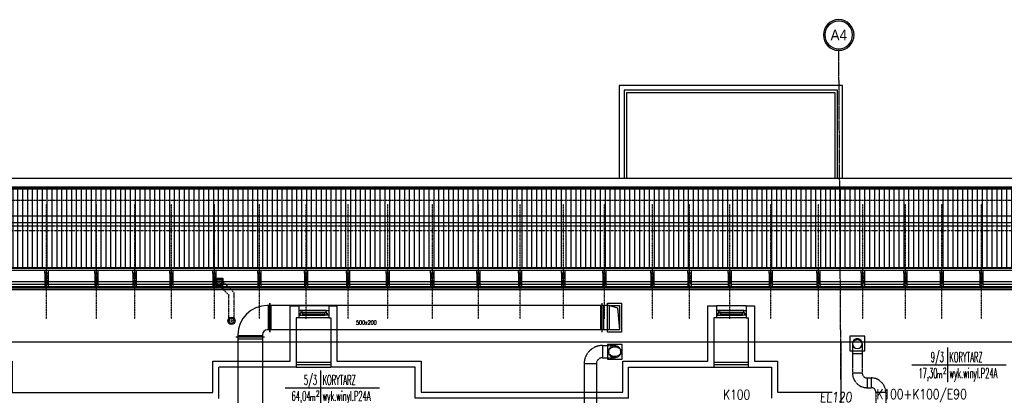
# Model space of a CAD drawing. Header units: inches. Extents: x -145354 to -97635, y 38777 to 78670.
# Tile 185 of 231: x -141192 to -139181, y 69804 to 70572. Entities that reach past the tile are written whole.
import ezdxf
from ezdxf.enums import TextEntityAlignment as Align

# ---------------------------------------------------------------- set-up
doc = ezdxf.new("R2010")
doc.units = ezdxf.units.IN
doc.header["$MEASUREMENT"] = 0
for name, pattern in [('00-inst$0$DASHDOT', [1, 0.5, -0.25, 0, -0.25]), ('CENTER', [2, 1.25, -0.25, 0.25, -0.25]), ('DASHDOT', [1, 0.5, -0.25, 0, -0.25]), ('DASHED', [0.75, 0.5, -0.25]), ('DASHED2', [0.375, 0.25, -0.125])]:
    doc.linetypes.add(name, pattern=pattern)
doc.layers.get('0').update_dxf_attribs({"color": 101})
for name, color, linetype in [('E-OPIS_POM', 6, 'Continuous'), ('E35', 6, 'Continuous'), ('E90_kor', 6, 'Continuous'), ('Fas-balustrada-widok', 64, 'Continuous'), ('Ins-kan', 54, 'Continuous'), ('Ins-ppoz-opis', 240, 'Continuous'), ('Ins-went', 141, 'Continuous'), ('Okn---okna', 5, 'Continuous'), ('Os-osie glowne', 8, 'CENTER'), ('Os-osie-opis', 8, 'Continuous'), ('piony_K_nr', 240, 'Continuous'), ('Pos-drewno', 22, 'Continuous'), ('Sc-cegla pelna', 32, 'Continuous'), ('Sc-drewno', 22, 'Continuous'), ('Sc-gk', 120, 'Continuous'), ('Sc-gk-hatch', 8, 'Continuous'), ('Sc-izolacja term-obrys', 132, 'Continuous'), ('W-idok', 9, 'Continuous'), ('W-otwor-strop', 126, 'Continuous'), ('wiezba_istn', 135, 'Continuous')]:
    doc.layers.add(name, color=color, linetype=linetype)
doc.styles.add('dwg_opis duży', font='ARIAL.TTF', dxfattribs={"width": 0.9})
doc.styles.add('KA wymiar', font='romans.shx', dxfattribs={"width": 0.6})
doc.styles.add('ROMANS', font='romans', dxfattribs={"width": 0.85})
doc.styles.add('tab-bud$0$ROMANS', font='romans', dxfattribs={"width": 0.7})
doc.styles.add('TYTUL2', font='ARIAL.TTF')
doc.linetypes.add('BATTING', pattern='A,0.0001,-0.1,[134,ltypeshp.shx,S=0.1,R=0,X=-0.1,Y=0],-0.2,[134,ltypeshp.shx,S=0.1,R=180,X=0.1,Y=0],-0.1', length=0.4001)
doc.linetypes.add('ZIGZAG', pattern='A,0.00254,-5.08,[131,ltypeshp.shx,S=5.08,R=0,X=-5.08,Y=0],-10.16,[131,ltypeshp.shx,S=5.08,R=180,X=5.08,Y=0],-5.08', length=20.32254)

# ---------------------------------------------------------------- blocks, each defined once
blk = doc.blocks.new('pow')
for p, q in [((0, 0.523), (0, -0.523)), ((-1.075, 0), (1.78, 0))]:
    blk.add_line(p, q)
at = {"style": 'KA wymiar', "width": 0.6}
for s, height, p in [('m', 0.21, (-0.333, -0.401)), ('2', 0.18, (-0.139, -0.27))]:
    blk.add_text(s, height=height, dxfattribs=at).set_placement(p)
at = {"style": 'KA wymiar'}
for tag, width, p in [('01', 0.7, (-0.131, 0.084)), ('000.00', 0.6, (-0.364, -0.401))]:
    blk.add_attdef(tag, text='', height=0.3, dxfattribs=dict(at, width=width)).set_placement(p, align=Align.RIGHT)
blk.add_attdef('POMIESZCZENIE', (0.071, 0.084), '', height=0.3, dxfattribs=at)
at = {"style": 'KA wymiar', "width": 0.8}
blk.add_attdef('POSADZKA', (0.071, -0.401), '', height=0.3, dxfattribs=at)
blk = doc.blocks.new('_gslkflhklgj')
at = {"linetype": '00-inst$0$DASHDOT', "ltscale": 5}
for p, q in [((7.5, 0), (-7.5, 0)), ((0, -7.5), (0, 7.5))]:
    blk.add_line(p, q, dxfattribs=at)
for radius in [7.5, 5.5]:
    blk.add_circle((0, 0), radius)
blk = doc.blocks.new('_opis_osi_liczbowy')
blk.add_hatch(color=256).paths.add_polyline_path([(32, 32), (32, 28.8, -1), (32, -28.8), (32, -32, 1)])
for radius in [32, 28.8]:
    blk.add_circle((32, 0), radius)
at = {"style": 'dwg_opis duży', "width": 0.9}
blk.add_attdef('AXNAMEH', text='', height=22.4, rotation=90, dxfattribs=at).set_placement((32, 0), align=Align.MIDDLE_CENTER)

msp = doc.modelspace()

# ---------------------------------------------------------------- hatches: boundary and pattern name
at = {"layer": 'W-idok', "ltscale": 4}
h = msp.add_hatch(dxfattribs=at)
h.set_pattern_fill('LINE', color=256, scale=80, angle=90, style=0)
h.set_pattern_definition([(90, (5564.211, -3863.414), (-10, 6e-16), [])])
h.paths.add_polyline_path([(-138364.33, 70225.53), (-142798.5, 70225.53), (-142633.39, 70064.35), (-138523.32, 70064.35)])

# ---------------------------------------------------------------- linework, layer by layer
at = {"layer": 'Fas-balustrada-widok'}
for points in [[(-139521.81, 70427.88), (-139957.61, 70427.88), (-139957.61, 70247.53)], [(-139526.81, 70422.88), (-139952.61, 70422.88), (-139952.61, 70247.53)], [(-139526.81, 70247.53), (-139526.81, 70422.88)], [(-139521.81, 70247.53), (-139521.81, 70427.88)]]:
    msp.add_lwpolyline(points, dxfattribs=at)
at = {"layer": 'Ins-kan', "linetype": 'DASHED2', "ltscale": 0.3}
for p, q in [((-140788.56, 70032.33), (-140765.17, 70008.94)), ((-140780.78, 70040.11), (-140754.17, 70013.5)), ((-140765.17, 69956.22), (-140765.17, 70008.94)), ((-140754.17, 69956.22), (-140754.17, 70013.5))]:
    msp.add_line(p, q, dxfattribs=at)
at = {"layer": 'Ins-ppoz-opis', "linetype": 'ZIGZAG', "ltscale": 0.03}
msp.add_line((-139514.73, 69913.42), (-139514.73, 69735.53), dxfattribs=at)
at = {"layer": 'Ins-went'}
for p, q in [((-140681.37, 69933.02), (-140681.37, 69992.02)), ((-140681.37, 69992.02), (-140681.37, 69933.02)), ((-140002.34, 69933.02), (-140002.34, 69992.02)), ((-140681.37, 69987.52), (-140686.37, 69987.52)), ((-140684.37, 69987.52), (-140684.37, 69937.52)), ((-139987.34, 69987.52), (-140681.37, 69987.52)), ((-140678.37, 69937.52), (-140678.37, 69987.52)), ((-140005.34, 69937.52), (-140005.34, 69987.52)), ((-139999.34, 69937.52), (-139999.34, 69987.52)), ((-139987.34, 69987.52), (-139971.34, 69982.52)), ((-139971.34, 69982.52), (-139967.34, 69937.52)), ((-140746.37, 69927.52), (-140746.37, 69922.52)), ((-140696.37, 69927.52), (-140696.37, 69922.52)), ((-140681.37, 69937.52), (-140686.37, 69937.52)), ((-139987.34, 69937.52), (-140681.37, 69937.52)), ((-140691.87, 69922.52), (-140750.87, 69922.52)), ((-140696.37, 69925.52), (-140746.37, 69925.52)), ((-140746.37, 69922.52, 2), (-140746.37, 69617.53, 2)), ((-140746.37, 69919.52), (-140696.37, 69919.52)), ((-140696.37, 69922.52, 2), (-140696.37, 69617.53, 2)), ((-140001.78, 69905.52), (-140001.78, 69880.52)), ((-139491.23, 69889.53, -1.99), (-139471.23, 69889.53, -1.99)), ((-140014.28, 69868.02), (-140039.28, 69868.02)), ((-139471.23, 69849.33, -1.99), (-139491.23, 69849.33, -1.99)), ((-139461.23, 69839.33, -1.99), (-139461.23, 69819.33, -1.99)), ((-139453.13, 69839.33, -1.99), (-139453.13, 69819.33, -1.99)), ((-139423.13, 69809.33, -1.99), (-139443.13, 69809.33, -1.99))]:
    msp.add_line(p, q, dxfattribs=at)
at = {"layer": 'Ins-went', "linetype": 'DASHED', "ltscale": 0.4}
for p, q in [((-139491.23, 69909.53, -1.99), (-139491.23, 69849.33, -1.99)), ((-139471.23, 69909.53, -1.99), (-139471.23, 69849.33, -1.99)), ((-140001.78, 69905.52), (-139977.08, 69905.52)), ((-140001.78, 69880.52), (-139977.08, 69880.52)), ((-139461.23, 69839.33, -1.99), (-139453.13, 69839.33, -1.99)), ((-139461.23, 69819.33, -1.99), (-139453.13, 69819.33, -1.99)), ((-139443.13, 69809.33, -1.99), (-139443.13, 69770.63, -1.99)), ((-139423.13, 69809.33, -1.99), (-139423.13, 69770.63, -1.99))]:
    msp.add_line(p, q, dxfattribs=at)
at = {"layer": 'Ins-went', "linetype": 'DASHED', "ltscale": 0.6}
for p, q in [((-140039.28, 69868.02), (-140039.28, 69727.86)), ((-140014.28, 69868.02), (-140014.28, 69727.86))]:
    msp.add_line(p, q, dxfattribs=at)
at = {"layer": 'Ins-went'}
for points in [[(-139991.84, 69992.02), (-139962.84, 69992.02), (-139962.84, 69933.02), (-139991.84, 69933.02)], [(-139987.34, 69987.52), (-139967.34, 69987.52), (-139967.34, 69937.52), (-139987.34, 69937.52)]]:
    msp.add_lwpolyline(points, close=True, dxfattribs=at)
at = {"layer": 'Ins-went', "linetype": 'DASHED2', "ltscale": 0.3}
msp.add_circle((-139976.78, 69893.02), 12.5, dxfattribs=at)
at = {"layer": 'Ins-went'}
for radius in [60, 10]:
    msp.add_arc((-140686.37, 69927.52), radius, 90, 180, dxfattribs=at)
at = {"layer": 'Ins-went', "linetype": 'DASHED', "ltscale": 0.6}
msp.add_arc((-140001.78, 69868.02), 37.5, 90, 180, dxfattribs=at)
at = {"layer": 'Ins-went', "linetype": 'DASHED', "ltscale": 0.4}
for centre, radius, start, end in [((-140001.78, 69868.02), 12.5, 90, 180), ((-139461.23, 69849.33, -1.99), 30, 180, 270), ((-139461.23, 69849.33, -1.99), 10, 180, 270), ((-139453.13, 69809.33, -1.99), 30, 0, 90), ((-139453.13, 69809.33, -1.99), 10, 0, 90)]:
    msp.add_arc(centre, radius, start, end, dxfattribs=at)
at = {"layer": 'Ins-went'}
for ratio, start_param, end_param in [(1, 0, 3.1415927), (1, 0, 3.1415927), (0.75, 0, 3.1415927), (1, 3.1415927, 6.2831853), (1, 3.1415927, 6.2831853)]:
    msp.add_ellipse((-139481.23, 69909.53, -2), major_axis=(10, 0), ratio=ratio, start_param=start_param, end_param=end_param, dxfattribs=at)
at = {"layer": 'Ins-went', "linetype": 'DASHED2', "ltscale": 0.3}
for start_param, end_param in [(3.1415927, 6.2831853), (0, 3.1415927)]:
    msp.add_ellipse((-139976.78, 69893.02), major_axis=(-12.5, 0), ratio=0.75, start_param=start_param, end_param=end_param, dxfattribs=at)
at = {"layer": 'Okn---okna'}
for p, q in [((-140566.02, 69977.53), (-140617.02, 69977.53)), ((-140614.02, 69973.53), (-140569.02, 69973.53)), ((-140614.02, 69970.53), (-140569.02, 69970.53)), ((-139713.02, 69977.53), (-139764.02, 69977.53)), ((-139761.02, 69973.53), (-139716.02, 69973.53)), ((-139761.02, 69970.53), (-139716.02, 69970.53)), ((-140614.02, 69967.53), (-140569.02, 69967.53)), ((-139761.02, 69967.53), (-139716.02, 69967.53))]:
    msp.add_line(p, q, dxfattribs=at)
for points in [[(-140617.02, 69977.53), (-140622.02, 69977.53), (-140622.02, 69967.53), (-140619.02, 69967.53), (-140619.02, 69971.53), (-140617.02, 69971.53)], [(-140614.02, 69973.53), (-140617.02, 69973.53), (-140617.02, 69971.53), (-140619.02, 69971.53), (-140619.02, 69967.53), (-140617.02, 69967.53), (-140614.02, 69967.53)], [(-140569.02, 69973.53), (-140566.02, 69973.53), (-140566.02, 69971.53), (-140564.02, 69971.53), (-140564.02, 69967.53), (-140566.02, 69967.53), (-140569.02, 69967.53)], [(-140566.02, 69977.53), (-140561.02, 69977.53), (-140561.02, 69967.53), (-140564.02, 69967.53), (-140564.02, 69971.53), (-140566.02, 69971.53)], [(-139764.02, 69977.53), (-139769.02, 69977.53), (-139769.02, 69967.53), (-139766.02, 69967.53), (-139766.02, 69971.53), (-139764.02, 69971.53)], [(-139761.02, 69973.53), (-139764.02, 69973.53), (-139764.02, 69971.53), (-139766.02, 69971.53), (-139766.02, 69967.53), (-139764.02, 69967.53), (-139761.02, 69967.53)], [(-139716.02, 69973.53), (-139713.02, 69973.53), (-139713.02, 69971.53), (-139711.02, 69971.53), (-139711.02, 69967.53), (-139713.02, 69967.53), (-139716.02, 69967.53)], [(-139713.02, 69977.53), (-139708.02, 69977.53), (-139708.02, 69967.53), (-139711.02, 69967.53), (-139711.02, 69971.53), (-139713.02, 69971.53)]]:
    msp.add_lwpolyline(points, close=True, dxfattribs=at)
at = {"layer": 'Os-osie glowne'}
msp.add_line((-139491.87, 66437.11), (-139519.07, 70509.53), dxfattribs=at)
msp.add_lwpolyline([(-143172.63, 70150.53), (-137984.11, 70150.53)], dxfattribs=at)
at = {"layer": 'Pos-drewno'}
for points in [[(-141133.64, 70025.66), (-141133.64, 70053.66), (-141140.64, 70053.66), (-141140.64, 70025.66)], [(-141031.73, 70025.66), (-141031.73, 70053.66), (-141038.73, 70053.66), (-141038.73, 70025.66)], [(-140953.73, 70025.66), (-140953.73, 70053.66), (-140960.73, 70053.66), (-140960.73, 70025.66)], [(-140878.73, 70025.66), (-140878.73, 70053.66), (-140885.73, 70053.66), (-140885.73, 70025.66)], [(-140790.73, 70025.66), (-140790.73, 70053.66), (-140797.73, 70053.66), (-140797.73, 70025.66)], [(-140698.73, 70025.66), (-140698.73, 70053.66), (-140705.73, 70053.66), (-140705.73, 70025.66)], [(-140603.73, 70025.66), (-140603.73, 70053.66), (-140610.73, 70053.66), (-140610.73, 70025.66)], [(-140517.73, 70025.66), (-140517.73, 70053.66), (-140524.73, 70053.66), (-140524.73, 70025.66)], [(-140436.73, 70025.66), (-140436.73, 70053.66), (-140443.73, 70053.66), (-140443.73, 70025.66)], [(-140345.73, 70025.66), (-140345.73, 70053.66), (-140352.73, 70053.66), (-140352.73, 70025.66)], [(-140251.73, 70025.66), (-140251.73, 70053.66), (-140258.73, 70053.66), (-140258.73, 70025.66)], [(-140166.19, 70025.66), (-140166.19, 70053.66), (-140173.19, 70053.66), (-140173.19, 70025.66)], [(-140078.19, 70025.66), (-140078.19, 70053.66), (-140085.19, 70053.66), (-140085.19, 70025.66)], [(-139994.19, 70025.66), (-139994.19, 70053.66), (-140001.19, 70053.66), (-140001.19, 70025.66)], [(-139896.19, 70025.66), (-139896.19, 70053.66), (-139903.19, 70053.66), (-139903.19, 70025.66)], [(-139820.19, 70025.66), (-139820.19, 70053.66), (-139827.19, 70053.66), (-139827.19, 70025.66)], [(-139738.19, 70025.66), (-139738.19, 70053.66), (-139745.19, 70053.66), (-139745.19, 70025.66)], [(-139738.19, 70025.66), (-139738.19, 70053.66), (-139745.19, 70053.66), (-139745.19, 70025.66)], [(-139654.19, 70025.66), (-139654.19, 70053.66), (-139661.19, 70053.66), (-139661.19, 70025.66)], [(-139654.19, 70025.66), (-139654.19, 70053.66), (-139661.19, 70053.66), (-139661.19, 70025.66)], [(-139557.19, 70025.66), (-139557.19, 70053.66), (-139564.19, 70053.66), (-139564.19, 70025.66)], [(-139466.19, 70025.66), (-139466.19, 70053.66), (-139473.19, 70053.66), (-139473.19, 70025.66)], [(-139379.19, 70025.66), (-139379.19, 70053.66), (-139386.19, 70053.66), (-139386.19, 70025.66)], [(-139305.19, 70025.66), (-139305.19, 70053.66), (-139312.19, 70053.66), (-139312.19, 70025.66)], [(-139224.19, 70025.66), (-139224.19, 70053.66), (-139231.19, 70053.66), (-139231.19, 70025.66)]]:
    msp.add_lwpolyline(points, close=True, dxfattribs=at)
at = {"layer": 'Sc-cegla pelna'}
for p, q in [((-140622.02, 69986.53), (-140622.02, 69962.53)), ((-140561.02, 69986.53), (-140561.02, 69962.53)), ((-139769.02, 69986.53), (-139769.02, 69962.53)), ((-139708.02, 69986.53), (-139708.02, 69962.53)), ((-139703.4, 69861.53), (-139703.4, 69962.53)), ((-140785.4, 69797.53), (-140785.4, 69861.53)), ((-139948.4, 69798.03), (-139948.4, 69861.53)), ((-139948.4, 69861.53), (-139774.4, 69861.53)), ((-139703.4, 69861.53), (-139656.4, 69861.53)), ((-139656.4, 69861.53), (-139656.4, 69798.03))]:
    msp.add_line(p, q, dxfattribs=at)
for points in [[(-141396.02, 69986.53), (-141379.4, 69986.53), (-141379.4, 69966.53), (-141379.4, 69873.53), (-141207.4, 69873.53), (-141207.4, 69809.53), (-140797.4, 69809.53), (-140797.4, 69873.53), (-140639.4, 69873.53), (-140639.4, 69986.53), (-140622.02, 69986.53)], [(-140561.02, 69986.53), (-140544.4, 69986.53), (-140544.4, 69873.53), (-140372.4, 69873.53), (-140372.4, 69810.03), (-139960.4, 69810.03), (-139960.4, 69873.53), (-139786.4, 69873.53), (-139786.4, 69986.53), (-139769.02, 69986.53)], [(-139708.02, 69986.53), (-139691.4, 69986.53), (-139691.4, 69873.53), (-139644.4, 69873.53), (-139644.4, 69810.03), (-139532.43, 69810.03)], [(-140622.02, 69962.53), (-140627.4, 69962.53), (-140627.4, 69861.53)], [(-140561.02, 69962.53), (-140556.4, 69962.53), (-140556.4, 69861.53)], [(-139769.02, 69962.53), (-139774.4, 69962.53), (-139774.4, 69861.53)], [(-139708.02, 69962.53), (-139703.4, 69962.53)], [(-140627.4, 69861.53), (-140785.4, 69861.53)], [(-139948.4, 69798.03), (-140384.4, 69798.03), (-140384.4, 69861.53), (-140556.4, 69861.53)]]:
    msp.add_lwpolyline(points, dxfattribs=at)
at = {"layer": 'Sc-drewno'}
for p, q in [((-138411.82, 70170.53), (-142749.88, 70170.53)), ((-138425.74, 70156.53), (-142735.79, 70156.53))]:
    msp.add_line(p, q, dxfattribs=at)
at = {"layer": 'Sc-gk'}
for p, q in [((-138557.91, 70022.66), (-142598.53, 70022.66)), ((-138560.91, 70019.66), (-142595.49, 70019.66)), ((-140627.4, 69871.53), (-140556.4, 69871.53)), ((-139774.4, 69871.53), (-139703.4, 69871.53)), ((-140627.4, 69861.53), (-140556.4, 69861.53)), ((-139774.4, 69861.53), (-139703.4, 69861.53))]:
    msp.add_line(p, q, dxfattribs=at)
at = {"layer": 'Sc-gk-hatch', "linetype": 'BATTING', "ltscale": 0.25}
for p, q in [((-139827.19, 70030.66), (-142440.72, 70030.66)), ((-139745.19, 70030.66), (-139820.19, 70030.66)), ((-139661.19, 70030.66), (-139738.19, 70030.66)), ((-139564.19, 70030.66), (-139654.19, 70030.66)), ((-139473.19, 70030.66), (-139557.19, 70030.66)), ((-139386.19, 70030.66), (-139466.19, 70030.66)), ((-139312.19, 70030.66), (-139379.19, 70030.66)), ((-139231.19, 70030.66), (-139305.19, 70030.66)), ((-139148.19, 70030.66), (-139224.19, 70030.66))]:
    msp.add_line(p, q, dxfattribs=at)
at = {"layer": 'Sc-gk-hatch', "linetype": 'BATTING', "ltscale": 0.22}
for p, q in [((-140627.4, 69866.53), (-140556.4, 69866.53)), ((-139774.4, 69866.53), (-139703.4, 69866.53))]:
    msp.add_line(p, q, dxfattribs=at)
at = {"layer": 'Sc-izolacja term-obrys'}
for p, q in [((-139827.19, 70035.66), (-142440.72, 70035.66)), ((-139745.19, 70035.66), (-139820.19, 70035.66)), ((-139661.19, 70035.66), (-139738.19, 70035.66)), ((-139564.19, 70035.66), (-139654.19, 70035.66)), ((-139473.19, 70035.66), (-139557.19, 70035.66)), ((-139386.19, 70035.66), (-139466.19, 70035.66)), ((-139312.19, 70035.66), (-139379.19, 70035.66)), ((-139231.19, 70035.66), (-139305.19, 70035.66)), ((-139148.19, 70035.66), (-139224.19, 70035.66)), ((-138554.91, 70025.66), (-142601.56, 70025.66))]:
    msp.add_line(p, q, dxfattribs=at)
at = {"layer": 'W-idok', "linetype": 'DASHDOT'}
for p, q in [((-141137.14, 69960.25), (-141137.14, 70194.84)), ((-141035.23, 69960.25), (-141035.23, 70194.84)), ((-140957.23, 69960.25), (-140957.23, 70194.84)), ((-140882.23, 69960.25), (-140882.23, 70194.84)), ((-140794.23, 69960.25), (-140794.23, 70194.84)), ((-140702.23, 69960.25), (-140702.23, 70194.84)), ((-140607.23, 69960.25), (-140607.23, 70194.84)), ((-140521.23, 69960.25), (-140521.23, 70194.84)), ((-140440.23, 69960.25), (-140440.23, 70194.84)), ((-140349.23, 69960.25), (-140349.23, 70194.84)), ((-140255.23, 69960.25), (-140255.23, 70194.84)), ((-140169.69, 69960.25), (-140169.69, 70194.84)), ((-140081.69, 69960.25), (-140081.69, 70194.84)), ((-139997.69, 69960.25), (-139997.69, 70194.84)), ((-139899.69, 69960.25), (-139899.69, 70194.84)), ((-139823.69, 69960.25), (-139823.69, 70194.84)), ((-139741.69, 69960.25), (-139741.69, 70194.84)), ((-139741.69, 69960.25), (-139741.69, 70194.84)), ((-139657.69, 69960.25), (-139657.69, 70194.84)), ((-139657.69, 69960.25), (-139657.69, 70194.84)), ((-139560.69, 69960.25), (-139560.69, 70194.84)), ((-139469.69, 69960.25), (-139469.69, 70194.84)), ((-139382.69, 69960.25), (-139382.69, 70194.84)), ((-139308.69, 69960.25), (-139308.69, 70194.84)), ((-139227.69, 69960.25), (-139227.69, 70194.84))]:
    msp.add_line(p, q, dxfattribs=at)
at = {"layer": 'W-idok', "linetype": 'DASHED'}
msp.add_line((-138441.66, 70140.53), (-142719.68, 70140.53), dxfattribs=at)
at = {"layer": 'W-idok'}
for p, q in [((-138517.72, 70062.85), (-142638.96, 70062.85)), ((-138521.72, 70058.85), (-142634.91, 70058.85)), ((-138523.32, 70064.35), (-142633.39, 70064.35))]:
    msp.add_line(p, q, dxfattribs=at)
for points in [[(-139511.81, 70437.88), (-139967.61, 70437.88), (-139967.61, 70247.53)], [(-139511.81, 70247.53), (-139511.81, 70437.88)], [(-141517.91, 67299.93), (-141519.53, 68969.03), (-139595.51, 68970.89), (-139597.98, 66625.95), (-138315.26, 66624.6), (-138335.24, 70247.53), (-142827.4, 70247.53), (-142803.21, 66627.79), (-141517.26, 66629.02), (-141517.86, 67246.63)], [(-141535.91, 67299.91), (-141537.55, 68987.01), (-139577.5, 68988.91), (-139579.96, 66643.93), (-138333.36, 66642.62), (-138353.15, 70229.53), (-142809.28, 70229.53), (-142785.33, 66645.8), (-141535.28, 66647.01), (-141535.86, 67246.61)], [(-141537.91, 67299.91), (-141539.55, 68989.01), (-139575.49, 68990.91), (-139577.96, 66645.93), (-138335.37, 66644.62), (-138355.13, 70227.53), (-142807.26, 70227.53), (-142783.35, 66647.81), (-141537.28, 66649.01), (-141537.86, 67246.61)], [(-141539.91, 67299.9), (-141541.55, 68991), (-139573.49, 68992.91), (-139575.96, 66647.93), (-138337.38, 66646.62), (-138357.12, 70225.53), (-142805.25, 70225.53), (-142781.36, 66649.81), (-141539.29, 66651), (-141539.86, 67246.61)], [(-140561.02, 69986.53), (-140622.02, 69986.53)], [(-139708.02, 69986.53), (-139769.02, 69986.53)], [(-140561.02, 69962.53), (-140622.02, 69962.53)], [(-139708.02, 69962.53), (-139769.02, 69962.53)], [(-142537.35, 69253.53), (-142537.35, 69913.42), (-138674.64, 69913.42), (-138674.64, 69503.53)]]:
    msp.add_lwpolyline(points, dxfattribs=at)
at = {"layer": 'W-idok', "linetype": 'DASHED2'}
msp.add_lwpolyline([(-141562.91, 67299.88), (-141564.57, 69013.98), (-139550.47, 69015.93), (-139552.93, 66670.91), (-138360.51, 66669.65), (-138380, 70202.53), (-142782.09, 70202.53), (-142758.51, 66672.83), (-141562.31, 66673.98), (-141562.86, 67246.59)], dxfattribs=at)
at = {"layer": 'W-otwor-strop', "linetype": 'Continuous'}
for points in [[(-140777.17, 70028.72), (-140792.17, 70028.72), (-140792.17, 70043.72), (-140777.17, 70043.72)], [(-139991.78, 69878.02), (-139961.78, 69878.02), (-139961.78, 69908.02), (-139991.78, 69908.02)]]:
    msp.add_lwpolyline(points, close=True, dxfattribs=at)
at = {"layer": 'W-otwor-strop', "linetype": 'Continuous', "elevation": -1.99}
msp.add_lwpolyline([(-139496.23, 69894.53), (-139466.23, 69894.53), (-139466.23, 69924.53), (-139496.23, 69924.53)], close=True, dxfattribs=at)
at = {"layer": 'wiezba_istn', "linetype": 'Continuous', "ltscale": 10}
for p, q in [((-141140.64, 70053.66), (-141140.64, 70058.85)), ((-141140.64, 70025.66), (-141133.64, 70053.66)), ((-141140.64, 70053.66), (-141133.64, 70025.66)), ((-141133.64, 70053.66), (-141133.64, 70058.85)), ((-141038.73, 70053.66), (-141038.73, 70058.85)), ((-141038.73, 70025.66), (-141031.73, 70053.66)), ((-141038.73, 70053.66), (-141031.73, 70025.66)), ((-141031.73, 70053.66), (-141031.73, 70058.85)), ((-140960.73, 70053.66), (-140960.73, 70058.85)), ((-140960.73, 70025.66), (-140953.73, 70053.66)), ((-140960.73, 70053.66), (-140953.73, 70025.66)), ((-140953.73, 70053.66), (-140953.73, 70058.85)), ((-140885.73, 70053.66), (-140885.73, 70058.85)), ((-140885.73, 70025.66), (-140878.73, 70053.66)), ((-140885.73, 70053.66), (-140878.73, 70025.66)), ((-140878.73, 70053.66), (-140878.73, 70058.85)), ((-140797.73, 70053.66), (-140797.73, 70058.85)), ((-140797.73, 70025.66), (-140790.73, 70053.66)), ((-140797.73, 70053.66), (-140790.73, 70025.66)), ((-140790.73, 70053.66), (-140790.73, 70058.85)), ((-140705.73, 70053.66), (-140705.73, 70058.85)), ((-140705.73, 70025.66), (-140698.73, 70053.66)), ((-140705.73, 70053.66), (-140698.73, 70025.66)), ((-140698.73, 70053.66), (-140698.73, 70058.85)), ((-140610.73, 70053.66), (-140610.73, 70058.85)), ((-140610.73, 70025.66), (-140603.73, 70053.66)), ((-140610.73, 70053.66), (-140603.73, 70025.66)), ((-140603.73, 70053.66), (-140603.73, 70058.85)), ((-140524.73, 70053.66), (-140524.73, 70058.85)), ((-140524.73, 70025.66), (-140517.73, 70053.66)), ((-140524.73, 70053.66), (-140517.73, 70025.66)), ((-140517.73, 70053.66), (-140517.73, 70058.85)), ((-140443.73, 70053.66), (-140443.73, 70058.85)), ((-140443.73, 70025.66), (-140436.73, 70053.66)), ((-140443.73, 70053.66), (-140436.73, 70025.66)), ((-140436.73, 70053.66), (-140436.73, 70058.85)), ((-140352.73, 70053.66), (-140352.73, 70058.85)), ((-140352.73, 70025.66), (-140345.73, 70053.66)), ((-140352.73, 70053.66), (-140345.73, 70025.66)), ((-140345.73, 70053.66), (-140345.73, 70058.85)), ((-140258.73, 70053.66), (-140258.73, 70058.85)), ((-140258.73, 70025.66), (-140251.73, 70053.66)), ((-140258.73, 70053.66), (-140251.73, 70025.66)), ((-140251.73, 70053.66), (-140251.73, 70058.85)), ((-140173.19, 70053.66), (-140173.19, 70058.85)), ((-140173.19, 70025.66), (-140166.19, 70053.66)), ((-140173.19, 70053.66), (-140166.19, 70025.66)), ((-140166.19, 70053.66), (-140166.19, 70058.85)), ((-140085.19, 70053.66), (-140085.19, 70058.85)), ((-140085.19, 70025.66), (-140078.19, 70053.66)), ((-140085.19, 70053.66), (-140078.19, 70025.66)), ((-140078.19, 70053.66), (-140078.19, 70058.85)), ((-140001.19, 70053.66), (-140001.19, 70058.85)), ((-140001.19, 70025.66), (-139994.19, 70053.66)), ((-140001.19, 70053.66), (-139994.19, 70025.66)), ((-139994.19, 70053.66), (-139994.19, 70058.85)), ((-139903.19, 70053.66), (-139903.19, 70058.85)), ((-139903.19, 70025.66), (-139896.19, 70053.66)), ((-139903.19, 70053.66), (-139896.19, 70025.66)), ((-139896.19, 70053.66), (-139896.19, 70058.85)), ((-139827.19, 70053.66), (-139827.19, 70058.86)), ((-139827.19, 70025.66), (-139820.19, 70053.66)), ((-139827.19, 70053.66), (-139820.19, 70025.66)), ((-139820.19, 70053.66), (-139820.19, 70058.86)), ((-139745.19, 70053.66), (-139745.19, 70058.86)), ((-139745.19, 70053.66), (-139745.19, 70058.86)), ((-139745.19, 70025.66), (-139738.19, 70053.66)), ((-139745.19, 70053.66), (-139738.19, 70025.66)), ((-139745.19, 70025.66), (-139738.19, 70053.66)), ((-139745.19, 70053.66), (-139738.19, 70025.66)), ((-139738.19, 70053.66), (-139738.19, 70058.86)), ((-139738.19, 70053.66), (-139738.19, 70058.86)), ((-139661.19, 70053.66), (-139661.19, 70058.86)), ((-139661.19, 70053.66), (-139661.19, 70058.85)), ((-139661.19, 70025.66), (-139654.19, 70053.66)), ((-139661.19, 70053.66), (-139654.19, 70025.66)), ((-139661.19, 70025.66), (-139654.19, 70053.66)), ((-139661.19, 70053.66), (-139654.19, 70025.66)), ((-139654.19, 70053.66), (-139654.19, 70058.86)), ((-139654.19, 70053.66), (-139654.19, 70058.85)), ((-139564.19, 70053.66), (-139564.19, 70058.86)), ((-139564.19, 70025.66), (-139557.19, 70053.66)), ((-139564.19, 70053.66), (-139557.19, 70025.66)), ((-139557.19, 70053.66), (-139557.19, 70058.86)), ((-139473.19, 70053.66), (-139473.19, 70058.86)), ((-139473.19, 70025.66), (-139466.19, 70053.66)), ((-139473.19, 70053.66), (-139466.19, 70025.66)), ((-139466.19, 70053.66), (-139466.19, 70058.86)), ((-139386.19, 70053.66), (-139386.19, 70058.86)), ((-139386.19, 70025.66), (-139379.19, 70053.66)), ((-139386.19, 70053.66), (-139379.19, 70025.66)), ((-139379.19, 70053.66), (-139379.19, 70058.86)), ((-139312.19, 70053.66), (-139312.19, 70058.86)), ((-139312.19, 70025.66), (-139305.19, 70053.66)), ((-139312.19, 70053.66), (-139305.19, 70025.66)), ((-139305.19, 70053.66), (-139305.19, 70058.86)), ((-139231.19, 70053.66), (-139231.19, 70058.86)), ((-139231.19, 70025.66), (-139224.19, 70053.66)), ((-139231.19, 70053.66), (-139224.19, 70025.66)), ((-139224.19, 70053.66), (-139224.19, 70058.86))]:
    msp.add_line(p, q, dxfattribs=at)

# ---------------------------------------------------------------- block references
at = {"layer": 'E-OPIS_POM'}
ref = msp.add_blockref('pow', (-139297.14, 69866.11), dxfattribs=dict(at, xscale=67.5, yscale=67.5, zscale=67.5))
ref.add_attrib('000.00', '17,30', dxfattribs={"layer": '0', "height": 20.25, "style": 'KA wymiar', "width": 0.498194}).set_placement((-139317.52, 69839.05), align=Align.RIGHT)
ref.add_attrib('01', '9/3', dxfattribs={"layer": '0', "height": 20.25, "style": 'KA wymiar', "width": 0.498194}).set_placement((-139304.49, 69871.81), align=Align.RIGHT)
ref.add_attrib('POMIESZCZENIE', 'KORYTARZ', (-139293.17, 69871.81), dxfattribs={"layer": '0', "height": 20.25, "style": 'KA wymiar', "width": 0.498194})
ref.add_attrib('POSADZKA', 'wyk.winyl.P24A', (-139293.17, 69839.05), dxfattribs={"layer": '0', "height": 20.25, "style": 'KA wymiar', "width": 0.498194})
ref = msp.add_blockref('pow', (-140577.55, 69819.26), dxfattribs=dict(at, xscale=67.5, yscale=67.5, zscale=67.5))
ref.add_attrib('000.00', '64,04', dxfattribs={"layer": '0', "height": 20.25, "style": 'KA wymiar', "width": 0.498194}).set_placement((-140597.92, 69792.19), align=Align.RIGHT)
ref.add_attrib('01', '5/3', dxfattribs={"layer": '0', "height": 20.25, "style": 'KA wymiar', "width": 0.498194}).set_placement((-140584.89, 69824.96), align=Align.RIGHT)
ref.add_attrib('POMIESZCZENIE', 'KORYTARZ', (-140573.57, 69824.96), dxfattribs={"layer": '0', "height": 20.25, "style": 'KA wymiar', "width": 0.498194})
ref.add_attrib('POSADZKA', 'wyk.winyl.P24A', (-140573.57, 69792.19), dxfattribs={"layer": '0', "height": 20.25, "style": 'KA wymiar', "width": 0.498194})
at = {"layer": 'Ins-kan'}
for p in [(-140784.67, 70036.22), (-140759.67, 69956.22)]:
    msp.add_blockref('_gslkflhklgj', p, dxfattribs=at)
at = {"layer": 'Os-osie-opis'}
ref = msp.add_blockref('_opis_osi_liczbowy', (-139519.21, 70509.53), dxfattribs=dict(at, xscale=-0.9799999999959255, yscale=0.9799999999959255, zscale=0.9799999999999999, rotation=270))
ref.add_attrib('AXNAMEH', 'A4', dxfattribs={"layer": '0', "height": 21.952, "style": 'dwg_opis duży', "width": 0.9}).set_placement((-139519.06, 70540.87), align=Align.MIDDLE_CENTER)

# ---------------------------------------------------------------- texts
at = {"layer": 'E35', "style": 'ROMANS', "width": 0.8}
for s, p in [('K100', (-139755.43, 69795.14)), ('K100+K100/E90', (-139442.23, 69796.19))]:
    msp.add_text(s, height=20, dxfattribs=at).set_placement(p)
at = {"layer": 'E90_kor', "ltscale": 15, "style": 'ROMANS', "oblique": 5, "width": 0.8}
msp.add_text('EL120', height=20, dxfattribs=at).set_placement((-139558.01, 69789.96))
at = {"layer": 'Ins-went', "style": 'tab-bud$0$ROMANS', "width": 0.7}
msp.add_text('500x200', height=8.424, dxfattribs=at).set_placement((-140505.19, 69948.28, 0))
at = {"layer": 'piony_K_nr', "style": 'TYTUL2'}
for p in [(-140790.76, 70032.17, -76.7), (-140765.76, 69952.17, -76.7)]:
    msp.add_text('17', height=7, dxfattribs=at).set_placement(p)

doc.saveas('drawing.dxf')
